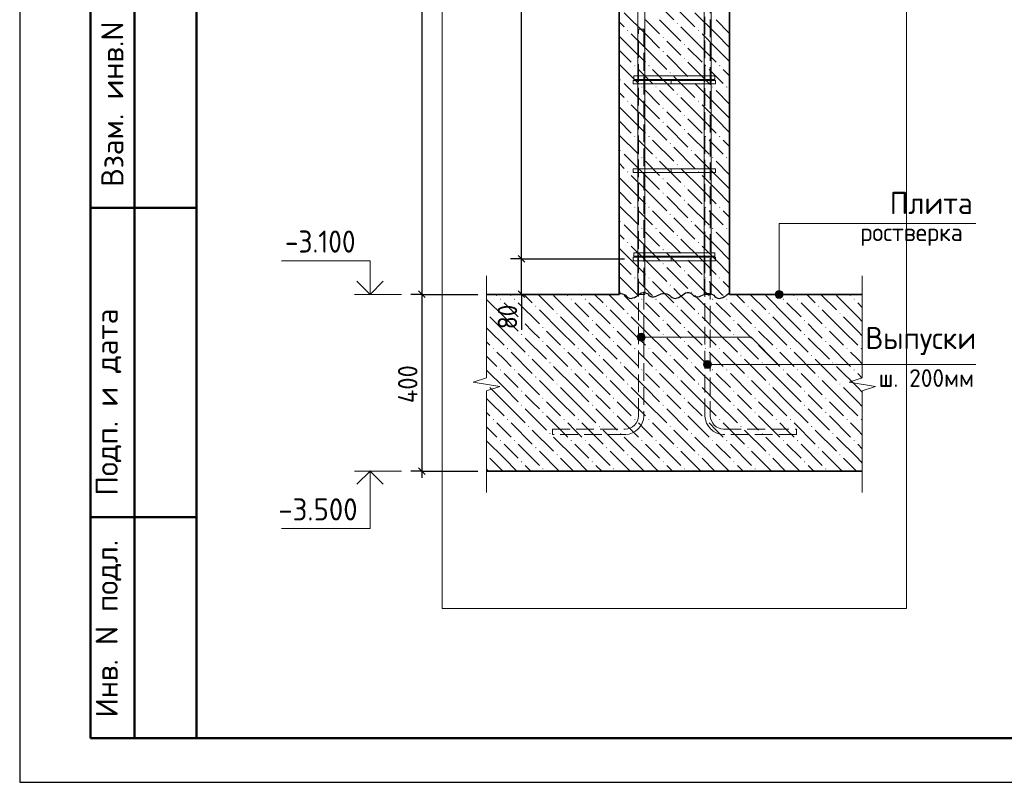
# Model space of a CAD drawing. Header units: millimetres. Extents: x 0 to 42000, y 0 to 29700.
# Tile 1 of 12: x 0 to 11137, y 0 to 8627. Entities that reach past the tile are written whole.
import ezdxf

# ---------------------------------------------------------------- set-up
doc = ezdxf.new("R2010")
doc.units = ezdxf.units.MM
doc.linetypes.add('______2', pattern=[270, 200, -70])
for name, color, linetype, lineweight in [('Standard', 7, 'Continuous', 25), ('Выпуски арматуры Г-обр.', 52, 'Continuous', 25), ('ЖБ Плита Фундамента верхний уровень', 7, 'Continuous', 35), ('ЖБ Стена верхний уровень', 7, 'Continuous', 35), ('Позиционная метка диаметр_ шаг', 7, 'Continuous', 13), ('Позиционная метка линия выноска', 7, 'Continuous', 13), ('Примечания', 7, 'Continuous', 13), ('Стена фоновая арматура Х1', 7, 'Continuous', 35), ('Стена фоновая затяжка С-обр.', 52, 'Continuous', 25)]:
    doc.layers.add(name, color=color, linetype=linetype, lineweight=lineweight)
doc.layers.add('Размерная выноска', color=7, linetype='Continuous')
doc.layers.add('Стена Хомут', color=7, linetype='Continuous', lineweight=25, true_color=0x6e3c1e)
doc.styles.add('ISOCPEUR', font='txt')

msp = doc.modelspace()

# ---------------------------------------------------------------- hatches: boundary and pattern name
at = {"layer": 'ЖБ Плита Фундамента верхний уровень', "linetype": 'Continuous', "lineweight": 18, "transparency": 33554687}
for points in [[(5431, 5465), (5438, 5472), (5444, 5465), (5438, 5459)], [(5591, 5465), (5598, 5472), (5604, 5465), (5598, 5459)], [(6231, 5465), (6238, 5472), (6244, 5465), (6238, 5459)], [(6391, 5465), (6398, 5472), (6404, 5465), (6398, 5459)], [(7031, 5465), (7038, 5472), (7044, 5465), (7038, 5459)], [(7191, 5465), (7198, 5472), (7204, 5465), (7198, 5459)], [(7831, 5465), (7838, 5472), (7844, 5465), (7838, 5459)], [(7991, 5465), (7998, 5472), (8004, 5465), (7998, 5459)], [(8631, 5465), (8638, 5472), (8644, 5465), (8638, 5459)], [(8791, 5465), (8798, 5472), (8804, 5465), (8798, 5459)], [(9431, 5465), (9438, 5472), (9444, 5465), (9438, 5459)], [(5831, 5385), (5838, 5392), (5844, 5385), (5838, 5379)], [(6631, 5385), (6638, 5392), (6644, 5385), (6638, 5379)], [(7431, 5385), (7438, 5392), (7444, 5385), (7438, 5379)], [(8231, 5385), (8238, 5392), (8244, 5385), (8238, 5379)], [(9031, 5385), (9038, 5392), (9044, 5385), (9038, 5379)], [(5280, 5309), (5284, 5305), (5280, 5301)], [(6071, 5305), (6078, 5312), (6084, 5305), (6078, 5299)], [(6871, 5305), (6878, 5312), (6884, 5305), (6878, 5299)], [(7671, 5305), (7678, 5312), (7684, 5305), (7678, 5299)], [(8471, 5305), (8478, 5312), (8484, 5305), (8478, 5299)], [(9271, 5305), (9278, 5312), (9284, 5305), (9278, 5299)], [(5671, 5225), (5678, 5232), (5684, 5225), (5678, 5219)], [(5911, 5145), (5918, 5152), (5924, 5145), (5918, 5139)], [(6471, 5225), (6478, 5232), (6484, 5225), (6478, 5219)], [(6711, 5145), (6718, 5152), (6724, 5145), (6718, 5139)], [(7271, 5225), (7278, 5232), (7284, 5225), (7278, 5219)], [(7511, 5145), (7518, 5152), (7524, 5145), (7518, 5139)], [(8071, 5225), (8078, 5232), (8084, 5225), (8078, 5219)], [(8311, 5145), (8318, 5152), (8324, 5145), (8318, 5139)], [(8871, 5225), (8878, 5232), (8884, 5225), (8878, 5219)], [(9111, 5145), (9118, 5152), (9124, 5145), (9118, 5139)], [(5671, 5065), (5678, 5072), (5684, 5065), (5678, 5059)], [(6471, 5065), (6478, 5072), (6484, 5065), (6478, 5059)], [(7271, 5065), (7278, 5072), (7284, 5065), (7278, 5059)], [(8071, 5065), (8078, 5072), (8084, 5065), (8078, 5059)], [(8871, 5065), (8878, 5072), (8884, 5065), (8878, 5059)], [(5351, 4905), (5358, 4912), (5364, 4905), (5358, 4899)], [(5511, 4905), (5518, 4912), (5524, 4905), (5518, 4899)], [(5911, 4985), (5918, 4992), (5924, 4985), (5918, 4979)], [(6151, 4905), (6158, 4912), (6164, 4905), (6158, 4899)], [(6311, 4905), (6318, 4912), (6324, 4905), (6318, 4899)], [(6711, 4985), (6718, 4992), (6724, 4985), (6718, 4979)], [(6951, 4905), (6958, 4912), (6964, 4905), (6958, 4899)], [(7111, 4905), (7118, 4912), (7124, 4905), (7118, 4899)], [(7511, 4985), (7518, 4992), (7524, 4985), (7518, 4979)], [(7751, 4905), (7758, 4912), (7764, 4905), (7758, 4899)], [(7911, 4905), (7918, 4912), (7924, 4905), (7918, 4899)], [(8311, 4985), (8318, 4992), (8324, 4985), (8318, 4979)], [(8551, 4905), (8558, 4912), (8564, 4905), (8558, 4899)], [(8711, 4905), (8718, 4912), (8724, 4905), (8718, 4899)], [(9111, 4985), (9118, 4992), (9124, 4985), (9118, 4979)], [(9351, 4905), (9358, 4912), (9364, 4905), (9358, 4899)], [(9511, 4905), (9518, 4912), (9524, 4905), (9518, 4899)], [(5751, 4825), (5758, 4832), (5764, 4825), (5758, 4819)], [(6551, 4825), (6558, 4832), (6564, 4825), (6558, 4819)], [(7351, 4825), (7358, 4832), (7364, 4825), (7358, 4819)], [(8151, 4825), (8158, 4832), (8164, 4825), (8158, 4819)], [(8951, 4825), (8958, 4832), (8964, 4825), (8958, 4819)], [(5991, 4745), (5998, 4752), (6004, 4745), (5998, 4739)], [(6791, 4745), (6798, 4752), (6804, 4745), (6798, 4739)], [(7591, 4745), (7598, 4752), (7604, 4745), (7598, 4739)], [(8391, 4745), (8398, 4752), (8404, 4745), (8398, 4739)], [(9191, 4745), (9198, 4752), (9204, 4745), (9198, 4739)], [(5431, 4665), (5438, 4672), (5444, 4665), (5438, 4659)], [(5591, 4665), (5598, 4672), (5604, 4665), (5598, 4659)], [(5831, 4585), (5838, 4592), (5844, 4585), (5838, 4579)], [(6231, 4665), (6238, 4672), (6244, 4665), (6238, 4659)], [(6391, 4665), (6398, 4672), (6404, 4665), (6398, 4659)], [(6631, 4585), (6638, 4592), (6644, 4585), (6638, 4579)], [(7031, 4665), (7038, 4672), (7044, 4665), (7038, 4659)], [(7191, 4665), (7198, 4672), (7204, 4665), (7198, 4659)], [(7431, 4585), (7438, 4592), (7444, 4585), (7438, 4579)], [(7831, 4665), (7838, 4672), (7844, 4665), (7838, 4659)], [(7991, 4665), (7998, 4672), (8004, 4665), (7998, 4659)], [(8231, 4585), (8238, 4592), (8244, 4585), (8238, 4579)], [(8631, 4665), (8638, 4672), (8644, 4665), (8638, 4659)], [(8791, 4665), (8798, 4672), (8804, 4665), (8798, 4659)], [(9031, 4585), (9038, 4592), (9044, 4585), (9038, 4579)], [(9431, 4665), (9438, 4672), (9444, 4665), (9438, 4659)], [(5280, 4509), (5284, 4505), (5280, 4501)], [(6071, 4505), (6078, 4512), (6084, 4505), (6078, 4499)], [(6871, 4505), (6878, 4512), (6884, 4505), (6878, 4499)], [(7671, 4505), (7678, 4512), (7684, 4505), (7678, 4499)], [(8471, 4505), (8478, 4512), (8484, 4505), (8478, 4499)], [(9271, 4505), (9278, 4512), (9284, 4505), (9278, 4499)], [(5671, 4425), (5678, 4432), (5684, 4425), (5678, 4419)], [(5911, 4345), (5918, 4352), (5924, 4345), (5918, 4339)], [(6471, 4425), (6478, 4432), (6484, 4425), (6478, 4419)], [(6711, 4345), (6718, 4352), (6724, 4345), (6718, 4339)], [(7271, 4425), (7278, 4432), (7284, 4425), (7278, 4419)], [(7511, 4345), (7518, 4352), (7524, 4345), (7518, 4339)], [(8071, 4425), (8078, 4432), (8084, 4425), (8078, 4419)], [(8311, 4345), (8318, 4352), (8324, 4345), (8318, 4339)], [(8871, 4425), (8878, 4432), (8884, 4425), (8878, 4419)], [(9111, 4345), (9118, 4352), (9124, 4345), (9118, 4339)], [(5671, 4265), (5678, 4272), (5684, 4265), (5678, 4259)], [(6471, 4265), (6478, 4272), (6484, 4265), (6478, 4259)], [(7271, 4265), (7278, 4272), (7284, 4265), (7278, 4259)], [(8071, 4265), (8078, 4272), (8084, 4265), (8078, 4259)], [(8871, 4265), (8878, 4272), (8884, 4265), (8878, 4259)], [(5911, 4185), (5918, 4192), (5924, 4185), (5918, 4179)], [(6711, 4185), (6718, 4192), (6724, 4185), (6718, 4179)], [(7511, 4185), (7518, 4192), (7524, 4185), (7518, 4179)], [(8311, 4185), (8318, 4192), (8324, 4185), (8318, 4179)], [(9111, 4185), (9118, 4192), (9124, 4185), (9118, 4179)], [(5351, 4105), (5358, 4112), (5364, 4105), (5358, 4099)], [(5511, 4105), (5518, 4112), (5524, 4105), (5518, 4099)], [(5751, 4025), (5758, 4032), (5764, 4025), (5758, 4019)], [(6151, 4105), (6158, 4112), (6164, 4105), (6158, 4099)], [(6311, 4105), (6318, 4112), (6324, 4105), (6318, 4099)], [(6551, 4025), (6558, 4032), (6564, 4025), (6558, 4019)], [(6951, 4105), (6958, 4112), (6964, 4105), (6958, 4099)], [(7111, 4105), (7118, 4112), (7124, 4105), (7118, 4099)], [(7351, 4025), (7358, 4032), (7364, 4025), (7358, 4019)], [(7751, 4105), (7758, 4112), (7764, 4105), (7758, 4099)], [(7911, 4105), (7918, 4112), (7924, 4105), (7918, 4099)], [(8151, 4025), (8158, 4032), (8164, 4025), (8158, 4019)], [(8551, 4105), (8558, 4112), (8564, 4105), (8558, 4099)], [(8711, 4105), (8718, 4112), (8724, 4105), (8718, 4099)], [(8951, 4025), (8958, 4032), (8964, 4025), (8958, 4019)], [(9351, 4105), (9358, 4112), (9364, 4105), (9358, 4099)], [(9511, 4105), (9518, 4112), (9524, 4105), (9518, 4099)], [(5991, 3945), (5998, 3952), (6004, 3945), (5998, 3939)], [(6791, 3945), (6798, 3952), (6804, 3945), (6798, 3939)], [(7591, 3945), (7598, 3952), (7604, 3945), (7598, 3939)], [(8391, 3945), (8398, 3952), (8404, 3945), (8398, 3939)], [(9191, 3945), (9198, 3952), (9204, 3945), (9198, 3939)], [(5431, 3865), (5438, 3872), (5444, 3865), (5438, 3859)], [(5591, 3865), (5598, 3872), (5604, 3865), (5598, 3859)], [(5831, 3785), (5838, 3792), (5844, 3785), (5838, 3779)], [(6231, 3865), (6238, 3872), (6244, 3865), (6238, 3859)], [(6391, 3865), (6398, 3872), (6404, 3865), (6398, 3859)], [(6631, 3785), (6638, 3792), (6644, 3785), (6638, 3779)], [(7031, 3865), (7038, 3872), (7044, 3865), (7038, 3859)], [(7191, 3865), (7198, 3872), (7204, 3865), (7198, 3859)], [(7431, 3785), (7438, 3792), (7444, 3785), (7438, 3779)], [(7831, 3865), (7838, 3872), (7844, 3865), (7838, 3859)], [(7991, 3865), (7998, 3872), (8004, 3865), (7998, 3859)], [(8231, 3785), (8238, 3792), (8244, 3785), (8238, 3779)], [(8631, 3865), (8638, 3872), (8644, 3865), (8638, 3859)], [(8791, 3865), (8798, 3872), (8804, 3865), (8798, 3859)], [(9031, 3785), (9038, 3792), (9044, 3785), (9038, 3779)], [(9431, 3865), (9438, 3872), (9444, 3865), (9438, 3859)], [(5280, 3709), (5284, 3705), (5280, 3701)], [(6071, 3705), (6078, 3712), (6084, 3705), (6078, 3699)], [(6871, 3705), (6878, 3712), (6884, 3705), (6878, 3699)], [(7671, 3705), (7678, 3712), (7684, 3705), (7678, 3699)], [(8471, 3705), (8478, 3712), (8484, 3705), (8478, 3699)], [(9271, 3705), (9278, 3712), (9284, 3705), (9278, 3699)], [(5671, 3625), (5678, 3632), (5684, 3625), (5678, 3619)], [(6471, 3625), (6478, 3632), (6484, 3625), (6478, 3619)], [(7271, 3625), (7278, 3632), (7284, 3625), (7278, 3619)], [(8071, 3625), (8078, 3632), (8084, 3625), (8078, 3619)], [(8871, 3625), (8878, 3632), (8884, 3625), (8878, 3619)], [(5911, 3545), (5918, 3552), (5924, 3545), (5918, 3539)], [(6711, 3545), (6718, 3552), (6724, 3545), (6718, 3539)], [(7511, 3545), (7518, 3552), (7524, 3545), (7518, 3539)], [(8311, 3545), (8318, 3552), (8324, 3545), (8318, 3539)], [(9111, 3545), (9118, 3552), (9124, 3545), (9118, 3539)]]:
    msp.add_hatch(color=7, dxfattribs=at).paths.add_polyline_path(points, flags=16)
at = {"layer": 'ЖБ Стена верхний уровень', "linetype": 'Continuous', "lineweight": 18, "transparency": 33554687}
for points in [[(7431, 8585), (7438, 8592), (7444, 8585), (7438, 8579)], [(6871, 8505), (6878, 8512), (6884, 8505), (6878, 8499)], [(7671, 8505), (7678, 8512), (7684, 8505), (7678, 8499)], [(7271, 8425), (7278, 8432), (7284, 8425), (7278, 8419)], [(7271, 8265), (7278, 8272), (7284, 8265), (7278, 8259)], [(7511, 8345), (7518, 8352), (7524, 8345), (7518, 8339)], [(7511, 8185), (7518, 8192), (7524, 8185), (7518, 8179)], [(6951, 8105), (6958, 8112), (6964, 8105), (6958, 8099)], [(7111, 8105), (7118, 8112), (7124, 8105), (7118, 8099)], [(7351, 8025), (7358, 8032), (7364, 8025), (7358, 8019)], [(7751, 8105), (7758, 8112), (7764, 8105), (7758, 8099)], [(7911, 8105), (7918, 8112), (7924, 8105), (7918, 8099)], [(6791, 7945), (6798, 7952), (6804, 7945), (6798, 7939)], [(7591, 7945), (7598, 7952), (7604, 7945), (7598, 7939)], [(7031, 7865), (7038, 7872), (7044, 7865), (7038, 7859)], [(7191, 7865), (7198, 7872), (7204, 7865), (7198, 7859)], [(7831, 7865), (7838, 7872), (7844, 7865), (7838, 7859)], [(7991, 7865), (7998, 7872), (8004, 7865), (7998, 7859)], [(6871, 7705), (6878, 7712), (6884, 7705), (6878, 7699)], [(7431, 7785), (7438, 7792), (7444, 7785), (7438, 7779)], [(7671, 7705), (7678, 7712), (7684, 7705), (7678, 7699)], [(7271, 7625), (7278, 7632), (7284, 7625), (7278, 7619)], [(7271, 7465), (7278, 7472), (7284, 7465), (7278, 7459)], [(7511, 7545), (7518, 7552), (7524, 7545), (7518, 7539)], [(7511, 7385), (7518, 7392), (7524, 7385), (7518, 7379)], [(6951, 7305), (6958, 7312), (6964, 7305), (6958, 7299)], [(7111, 7305), (7118, 7312), (7124, 7305), (7118, 7299)], [(7751, 7305), (7758, 7312), (7764, 7305), (7758, 7299)], [(7911, 7305), (7918, 7312), (7924, 7305), (7918, 7299)], [(6791, 7145), (6798, 7152), (6804, 7145), (6798, 7139)], [(7351, 7225), (7358, 7232), (7364, 7225), (7358, 7219)], [(7591, 7145), (7598, 7152), (7604, 7145), (7598, 7139)], [(7031, 7065), (7038, 7072), (7044, 7065), (7038, 7059)], [(7191, 7065), (7198, 7072), (7204, 7065), (7198, 7059)], [(7831, 7065), (7838, 7072), (7844, 7065), (7838, 7059)], [(7991, 7065), (7998, 7072), (8004, 7065), (7998, 7059)], [(6871, 6905), (6878, 6912), (6884, 6905), (6878, 6899)], [(7431, 6985), (7438, 6992), (7444, 6985), (7438, 6979)], [(7671, 6905), (7678, 6912), (7684, 6905), (7678, 6899)], [(7271, 6825), (7278, 6832), (7284, 6825), (7278, 6819)], [(7511, 6745), (7518, 6752), (7524, 6745), (7518, 6739)], [(7271, 6665), (7278, 6672), (7284, 6665), (7278, 6659)], [(7511, 6585), (7518, 6592), (7524, 6585), (7518, 6579)], [(6951, 6505), (6958, 6512), (6964, 6505), (6958, 6499)], [(7111, 6505), (7118, 6512), (7124, 6505), (7118, 6499)], [(7751, 6505), (7758, 6512), (7764, 6505), (7758, 6499)], [(7911, 6505), (7918, 6512), (7924, 6505), (7918, 6499)], [(6791, 6345), (6798, 6352), (6804, 6345), (6798, 6339)], [(7351, 6425), (7358, 6432), (7364, 6425), (7358, 6419)], [(7591, 6345), (7598, 6352), (7604, 6345), (7598, 6339)], [(7031, 6265), (7038, 6272), (7044, 6265), (7038, 6259)], [(7191, 6265), (7198, 6272), (7204, 6265), (7198, 6259)], [(7831, 6265), (7838, 6272), (7844, 6265), (7838, 6259)], [(7991, 6265), (7998, 6272), (8004, 6265), (7998, 6259)], [(7431, 6185), (7438, 6192), (7444, 6185), (7438, 6179)], [(6871, 6105), (6878, 6112), (6884, 6105), (6878, 6099)], [(7271, 6025), (7278, 6032), (7284, 6025), (7278, 6019)], [(7671, 6105), (7678, 6112), (7684, 6105), (7678, 6099)], [(7511, 5945), (7518, 5952), (7524, 5945), (7518, 5939)], [(7271, 5865), (7278, 5872), (7284, 5865), (7278, 5859)], [(7511, 5785), (7518, 5792), (7524, 5785), (7518, 5779)], [(6951, 5705), (6958, 5712), (6964, 5705), (6958, 5699)], [(7111, 5705), (7118, 5712), (7124, 5705), (7118, 5699)], [(7751, 5705), (7758, 5712), (7764, 5705), (7758, 5699)], [(7911, 5705), (7918, 5712), (7924, 5705), (7918, 5699)], [(7351, 5625), (7358, 5632), (7364, 5625), (7358, 5619)], [(6791, 5545), (6798, 5552), (6804, 5545), (6798, 5539)], [(7591, 5545), (7598, 5552), (7604, 5545), (7598, 5539)]]:
    msp.add_hatch(color=7, dxfattribs=at).paths.add_polyline_path(points, flags=16)
at = {"layer": 'Позиционная метка линия выноска', "linetype": 'Continuous', "lineweight": 13, "transparency": 33554687}
for points in [[(8544, 5520), (8634, 5520), (8628, 5542)], [(8544, 5520), (8628, 5542), (8550, 5542)], [(8550, 5498), (8634, 5520), (8544, 5520)], [(8550, 5542), (8628, 5542), (8611, 5559)], [(8550, 5542), (8611, 5559), (8566, 5559)], [(8550, 5498), (8628, 5498), (8634, 5520)], [(8566, 5481), (8628, 5498), (8550, 5498)], [(8566, 5559), (8611, 5559), (8589, 5565)], [(8566, 5481), (8611, 5481), (8628, 5498)], [(8611, 5481), (8566, 5481), (8589, 5475)], [(6992, 5011), (6992, 5056), (6985, 5034)], [(6992, 5056), (7008, 4995), (7008, 5072)], [(6992, 5056), (6992, 5011), (7008, 4995)], [(7008, 5072), (7030, 4989), (7030, 5079)], [(7008, 5072), (7008, 4995), (7030, 4989)], [(7030, 5079), (7030, 4989), (7053, 4995)], [(7030, 5079), (7053, 4995), (7053, 5072)], [(7053, 5072), (7053, 4995), (7069, 5011)], [(7053, 5072), (7069, 5011), (7069, 5056)], [(7069, 5056), (7069, 5011), (7075, 5034)], [(7742, 4706), (7742, 4751), (7735, 4728)], [(7742, 4751), (7758, 4690), (7758, 4767)], [(7742, 4751), (7742, 4706), (7758, 4690)], [(7758, 4767), (7780, 4683), (7780, 4773)], [(7758, 4767), (7758, 4690), (7780, 4683)], [(7780, 4773), (7780, 4683), (7803, 4690)], [(7780, 4773), (7803, 4690), (7803, 4767)], [(7803, 4767), (7803, 4690), (7819, 4706)], [(7803, 4767), (7819, 4706), (7819, 4751)], [(7819, 4751), (7819, 4706), (7825, 4728)]]:
    msp.add_hatch(color=7, dxfattribs=at).paths.add_polyline_path(points)

# ---------------------------------------------------------------- linework, layer by layer
at = {"layer": 'Standard', "color": 7, "linetype": 'Continuous', "lineweight": 25, "transparency": 33554687}
for p, q in [((2000, 29200), (2000, 1058)), ((5714, 5883), (5639, 5958)), ((4511, 5558), (4586, 5483)), ((5714, 5483), (5639, 5558)), ((4511, 3558), (4586, 3483))]:
    msp.add_line(p, q, dxfattribs=at)
at = {"layer": 'Standard', "color": 7, "linetype": 'Continuous', "lineweight": -3, "transparency": 33554687}
for p, q in [((4549, 18220), (4549, 5520)), ((5677, 5920), (5677, 17920)), ((5677, 5920), (5552, 5920)), ((5677, 5920), (5802, 5920)), ((5677, 5520), (5677, 5920)), ((4549, 5520), (4424, 5520)), ((4549, 5520), (4674, 5520)), ((4549, 5520), (5180, 5520)), ((4549, 5520), (4549, 3520)), ((5677, 5520), (5552, 5520)), ((5677, 5520), (5802, 5520)), ((5677, 5520), (5677, 5445)), ((4549, 3520), (4424, 3520)), ((4549, 3520), (4674, 3520)), ((4549, 3520), (5180, 3520)), ((4549, 3520), (4549, 3445))]:
    msp.add_line(p, q, dxfattribs=at)
at = {"layer": 'Standard', "color": 7, "linetype": 'Continuous', "lineweight": 50, "transparency": 33554687}
for p, q in [((800, 500), (800, 9000)), ((800, 500), (800, 9000)), ((1300, 500), (1300, 9000)), ((800, 6500), (2000, 6500)), ((800, 3000), (2000, 3000)), ((2000, 500), (800, 500))]:
    msp.add_line(p, q, dxfattribs=at)
at = {"layer": 'Standard', "color": 7, "linetype": 'Continuous', "lineweight": 13, "transparency": 33554687}
for p, q in [((4318, 5520), (3788, 5520)), ((4318, 3520), (3788, 3520))]:
    msp.add_line(p, q, dxfattribs=at)
at = {"layer": 'Standard', "color": 7, "linetype": 'Continuous', "lineweight": 25, "transparency": 33554687}
msp.add_lwpolyline([(0, 0), (42000, 0), (42000, 29700), (0, 29700), (0, 0)], close=True, dxfattribs=at)
at = {"layer": 'Standard', "color": 7, "linetype": 'Continuous', "lineweight": 50, "transparency": 33554687}
msp.add_lwpolyline([(2000, 29200), (41500, 29200), (41500, 500), (2000, 500), (2000, 29200)], close=True, dxfattribs=at)
at = {"layer": 'Standard', "color": 7, "linetype": 'Continuous', "lineweight": 13, "transparency": 33554687}
for points in [[(23000, 29200), (2000, 29200), (2000, 500), (23000, 500), (23000, 29200)], [(3963, 5520), (3963, 5900), (2963, 5900)], [(3963, 3520), (3963, 2870), (2963, 2870)]]:
    msp.add_lwpolyline(points, dxfattribs=at)
at = {"layer": 'Standard', "color": 254, "linetype": 'Continuous', "lineweight": 13, "true_color": 0xc4c4ff, "transparency": 33554687}
msp.add_lwpolyline([(4780, 1965), (10030, 1965), (10030, 27720), (4780, 27720), (4780, 1965)], dxfattribs=at)
at = {"layer": 'Standard', "color": 7, "linetype": 'Continuous', "lineweight": -3, "transparency": 33554687}
for points in [[(5677, 5920), (6254, 5920), (6254, 5920), (6840, 5920)], [(5677, 5520), (5660, 5520), (5660, 5520), (5660, 5520), (5660, 5520), (5380, 5520)]]:
    msp.add_lwpolyline(points, dxfattribs=at)
at = {"layer": 'Standard', "color": 7, "linetype": 'Continuous', "lineweight": 35, "transparency": 33554687}
for points in [[(4111, 5668), (3963, 5520), (3814, 5668)], [(4111, 3372), (3963, 3520), (3814, 3372)]]:
    msp.add_lwpolyline(points, dxfattribs=at)
at = {"layer": 'Выпуски арматуры Г-обр.', "color": 7, "linetype": '______2', "lineweight": 13, "transparency": 33554687}
for points in [[(8785, 3935), (7956, 3935), (7918, 3940), (7879, 3953), (7843, 3973), (7814, 3998), (7789, 4028), (7768, 4064), (7756, 4103), (7750, 4141), (7750, 10520), (7810, 10520), (7810, 4145), (7814, 4117), (7824, 4088), (7838, 4062), (7856, 4041), (7877, 4023), (7904, 4008), (7932, 3999), (7960, 3995), (8785, 3995), (8785, 3935)], [(8785, 3935), (7956, 3935), (7918, 3940), (7879, 3953), (7843, 3973), (7814, 3998), (7789, 4028), (7768, 4064), (7756, 4103), (7750, 4141), (7750, 10520), (7810, 10520), (7810, 4145), (7814, 4117), (7824, 4088), (7838, 4062), (7856, 4041), (7877, 4023), (7904, 4008), (7932, 3999), (7960, 3995), (8785, 3995), (8785, 3935)], [(6025, 3995), (6850, 3995), (6879, 3999), (6907, 4008), (6933, 4023), (6955, 4041), (6972, 4062), (6987, 4088), (6996, 4117), (7000, 4145), (7000, 8520), (7060, 8520), (7060, 4141), (7055, 4103), (7042, 4064), (7022, 4028), (6997, 3998), (6967, 3973), (6931, 3953), (6892, 3940), (6854, 3935), (6025, 3935), (6025, 3995)], [(6025, 3995), (6850, 3995), (6879, 3999), (6907, 4008), (6933, 4023), (6955, 4041), (6972, 4062), (6987, 4088), (6996, 4117), (7000, 4145), (7000, 8520), (7060, 8520), (7060, 4141), (7055, 4103), (7042, 4064), (7022, 4028), (6997, 3998), (6967, 3973), (6931, 3953), (6892, 3940), (6854, 3935), (6025, 3935), (6025, 3995)]]:
    msp.add_lwpolyline(points, dxfattribs=at)
at = {"layer": 'ЖБ Плита Фундамента верхний уровень', "color": 7, "linetype": 'Continuous', "lineweight": 35, "transparency": 33554687}
for p, q in [((6780, 5520), (5280, 5520)), ((9530, 5520), (8030, 5520)), ((5280, 3520), (9530, 3520))]:
    msp.add_line(p, q, dxfattribs=at)
at = {"layer": 'ЖБ Плита Фундамента верхний уровень', "color": 252, "linetype": 'Continuous', "lineweight": 18, "true_color": 0x8f8f8f, "transparency": 33554687}
for p, q in [((5478, 5265), (5280, 5462)), ((5383, 5520), (5398, 5505)), ((5558, 5505), (5543, 5520)), ((5703, 5520), (5798, 5425)), ((5863, 5520), (6038, 5345)), ((6278, 5265), (6038, 5505)), ((6183, 5520), (6198, 5505)), ((6358, 5505), (6343, 5520)), ((6503, 5520), (6598, 5425)), ((6663, 5520), (6838, 5345)), ((7078, 5265), (6838, 5505)), ((6983, 5520), (6998, 5505)), ((7158, 5505), (7143, 5520)), ((7303, 5520), (7398, 5425)), ((7463, 5520), (7638, 5345)), ((7878, 5265), (7638, 5505)), ((7783, 5520), (7798, 5505)), ((7958, 5505), (7943, 5520)), ((8103, 5520), (8198, 5425)), ((8263, 5520), (8438, 5345)), ((8678, 5265), (8438, 5505)), ((8583, 5520), (8598, 5505)), ((8758, 5505), (8743, 5520)), ((8903, 5520), (8998, 5425)), ((9063, 5520), (9238, 5345)), ((9478, 5265), (9238, 5505)), ((9383, 5520), (9398, 5505)), ((5478, 5425), (5638, 5265)), ((5638, 5425), (5878, 5185)), ((6278, 5425), (6438, 5265)), ((6438, 5425), (6678, 5185)), ((7078, 5425), (7238, 5265)), ((7238, 5425), (7478, 5185)), ((7878, 5425), (8038, 5265)), ((8038, 5425), (8278, 5185)), ((8678, 5425), (8838, 5265)), ((8838, 5425), (9078, 5185)), ((9478, 5425), (9530, 5372)), ((5318, 5265), (5478, 5105)), ((5478, 5265), (5638, 5105)), ((6118, 5105), (5878, 5345)), ((6118, 5265), (6278, 5105)), ((6278, 5265), (6438, 5105)), ((6918, 5105), (6678, 5345)), ((6918, 5265), (7078, 5105)), ((7078, 5265), (7238, 5105)), ((7718, 5105), (7478, 5345)), ((7718, 5265), (7878, 5105)), ((7878, 5265), (8038, 5105)), ((8518, 5105), (8278, 5345)), ((8518, 5265), (8678, 5105)), ((8678, 5265), (8838, 5105)), ((9318, 5105), (9078, 5345)), ((9318, 5265), (9478, 5105)), ((9478, 5265), (9530, 5212)), ((5318, 5105), (5280, 5142)), ((5798, 5105), (5718, 5185)), ((6598, 5105), (6518, 5185)), ((7398, 5105), (7318, 5185)), ((8198, 5105), (8118, 5185)), ((8998, 5105), (8918, 5185)), ((5318, 5105), (5478, 4945)), ((5478, 5105), (5718, 4865)), ((5718, 5025), (5958, 4785)), ((5878, 5025), (5798, 5105)), ((5958, 5105), (6118, 4945)), ((6118, 5105), (6278, 4945)), ((6278, 5105), (6518, 4865)), ((6518, 5025), (6758, 4785)), ((6678, 5025), (6598, 5105)), ((6758, 5105), (6918, 4945)), ((6918, 5105), (7078, 4945)), ((7078, 5105), (7318, 4865)), ((7318, 5025), (7558, 4785)), ((7478, 5025), (7398, 5105)), ((7558, 5105), (7718, 4945)), ((7718, 5105), (7878, 4945)), ((7878, 5105), (8118, 4865)), ((8118, 5025), (8358, 4785)), ((8278, 5025), (8198, 5105)), ((8358, 5105), (8518, 4945)), ((8518, 5105), (8678, 4945)), ((8678, 5105), (8918, 4865)), ((8918, 5025), (9158, 4785)), ((9078, 5025), (8998, 5105)), ((9158, 5105), (9318, 4945)), ((9318, 5105), (9478, 4945)), ((9478, 5105), (9530, 5052)), ((5280, 4982), (5318, 4945)), ((5958, 4945), (6198, 4705)), ((6758, 4945), (6998, 4705)), ((7558, 4945), (7798, 4705)), ((8358, 4945), (8598, 4705)), ((9158, 4945), (9398, 4705)), ((5280, 4822), (5398, 4705)), ((5478, 4785), (5398, 4865)), ((5558, 4865), (5798, 4625)), ((6278, 4785), (6198, 4865)), ((6358, 4865), (6598, 4625)), ((7078, 4785), (6998, 4865)), ((7158, 4865), (7398, 4625)), ((7878, 4785), (7798, 4865)), ((7958, 4865), (8198, 4625)), ((8678, 4785), (8598, 4865)), ((8758, 4865), (8998, 4625)), ((9478, 4785), (9398, 4865)), ((5558, 4705), (5478, 4785)), ((5798, 4785), (6038, 4545)), ((6278, 4465), (6038, 4705)), ((6358, 4705), (6278, 4785)), ((6598, 4785), (6838, 4545)), ((7078, 4465), (6838, 4705)), ((7158, 4705), (7078, 4785)), ((7398, 4785), (7638, 4545)), ((7878, 4465), (7638, 4705)), ((7958, 4705), (7878, 4785)), ((8198, 4785), (8438, 4545)), ((8678, 4465), (8438, 4705)), ((8758, 4705), (8678, 4785)), ((8998, 4785), (9238, 4545)), ((9478, 4465), (9238, 4705)), ((9530, 4732), (9478, 4785)), ((5478, 4465), (5280, 4662)), ((5478, 4625), (5638, 4465)), ((5638, 4625), (5878, 4385)), ((6278, 4625), (6438, 4465)), ((6438, 4625), (6678, 4385)), ((7078, 4625), (7238, 4465)), ((7238, 4625), (7478, 4385)), ((7878, 4625), (8038, 4465)), ((8038, 4625), (8278, 4385)), ((8678, 4625), (8838, 4465)), ((8838, 4625), (9078, 4385)), ((9478, 4625), (9530, 4572)), ((5318, 4465), (5478, 4305)), ((5478, 4465), (5638, 4305)), ((6118, 4305), (5878, 4545)), ((6118, 4465), (6278, 4305)), ((6278, 4465), (6438, 4305)), ((6918, 4305), (6678, 4545)), ((6918, 4465), (7078, 4305)), ((7078, 4465), (7238, 4305)), ((7718, 4305), (7478, 4545)), ((7718, 4465), (7878, 4305)), ((7878, 4465), (8038, 4305)), ((8518, 4305), (8278, 4545)), ((8518, 4465), (8678, 4305)), ((8678, 4465), (8838, 4305)), ((9318, 4305), (9078, 4545)), ((9318, 4465), (9478, 4305)), ((9478, 4465), (9530, 4412)), ((5798, 4305), (5718, 4385)), ((6598, 4305), (6518, 4385)), ((7398, 4305), (7318, 4385)), ((8198, 4305), (8118, 4385)), ((8998, 4305), (8918, 4385)), ((5318, 4305), (5280, 4342)), ((5318, 4305), (5478, 4145)), ((5478, 4305), (5718, 4065)), ((5878, 4225), (5798, 4305)), ((5958, 4305), (6118, 4145)), ((6118, 4305), (6278, 4145)), ((6278, 4305), (6518, 4065)), ((6678, 4225), (6598, 4305)), ((6758, 4305), (6918, 4145)), ((6918, 4305), (7078, 4145)), ((7078, 4305), (7318, 4065)), ((7478, 4225), (7398, 4305)), ((7558, 4305), (7718, 4145)), ((7718, 4305), (7878, 4145)), ((7878, 4305), (8118, 4065)), ((8278, 4225), (8198, 4305)), ((8358, 4305), (8518, 4145)), ((8518, 4305), (8678, 4145)), ((8678, 4305), (8918, 4065)), ((9078, 4225), (8998, 4305)), ((9158, 4305), (9318, 4145)), ((9318, 4305), (9478, 4145)), ((9478, 4305), (9530, 4252)), ((5280, 4182), (5318, 4145)), ((5718, 4225), (5958, 3985)), ((5958, 4145), (6198, 3905)), ((6518, 4225), (6758, 3985)), ((6758, 4145), (6998, 3905)), ((7318, 4225), (7558, 3985)), ((7558, 4145), (7798, 3905)), ((8118, 4225), (8358, 3985)), ((8358, 4145), (8598, 3905)), ((8918, 4225), (9158, 3985)), ((9158, 4145), (9398, 3905)), ((5280, 4022), (5398, 3905)), ((5478, 3985), (5398, 4065)), ((5558, 4065), (5798, 3825)), ((6278, 3985), (6198, 4065)), ((6358, 4065), (6598, 3825)), ((7078, 3985), (6998, 4065)), ((7158, 4065), (7398, 3825)), ((7878, 3985), (7798, 4065)), ((7958, 4065), (8198, 3825)), ((8678, 3985), (8598, 4065)), ((8758, 4065), (8998, 3825)), ((9478, 3985), (9398, 4065)), ((5558, 3905), (5478, 3985)), ((5798, 3985), (6038, 3745)), ((6278, 3665), (6038, 3905)), ((6358, 3905), (6278, 3985)), ((6598, 3985), (6838, 3745)), ((7078, 3665), (6838, 3905)), ((7158, 3905), (7078, 3985)), ((7398, 3985), (7638, 3745)), ((7878, 3665), (7638, 3905)), ((7958, 3905), (7878, 3985)), ((8198, 3985), (8438, 3745)), ((8678, 3665), (8438, 3905)), ((8758, 3905), (8678, 3985)), ((8998, 3985), (9238, 3745)), ((9478, 3665), (9238, 3905)), ((9530, 3932), (9478, 3985)), ((5478, 3665), (5280, 3862)), ((5478, 3825), (5638, 3665)), ((5638, 3825), (5878, 3585)), ((6278, 3825), (6438, 3665)), ((6438, 3825), (6678, 3585)), ((7078, 3825), (7238, 3665)), ((7238, 3825), (7478, 3585)), ((7878, 3825), (8038, 3665)), ((8038, 3825), (8278, 3585)), ((8678, 3825), (8838, 3665)), ((8838, 3825), (9078, 3585)), ((9478, 3825), (9530, 3772)), ((6103, 3520), (5878, 3745)), ((6903, 3520), (6678, 3745)), ((7703, 3520), (7478, 3745)), ((8503, 3520), (8278, 3745)), ((9303, 3520), (9078, 3745)), ((5318, 3665), (5463, 3520)), ((5478, 3665), (5623, 3520)), ((5783, 3520), (5718, 3585)), ((6118, 3665), (6263, 3520)), ((6278, 3665), (6423, 3520)), ((6583, 3520), (6518, 3585)), ((6918, 3665), (7063, 3520)), ((7078, 3665), (7223, 3520)), ((7383, 3520), (7318, 3585)), ((7718, 3665), (7863, 3520)), ((7878, 3665), (8023, 3520)), ((8183, 3520), (8118, 3585)), ((8518, 3665), (8663, 3520)), ((8678, 3665), (8823, 3520)), ((8983, 3520), (8918, 3585)), ((9318, 3665), (9463, 3520)), ((9478, 3665), (9530, 3612)), ((5303, 3520), (5280, 3542))]:
    msp.add_line(p, q, dxfattribs=at)
at = {"layer": 'ЖБ Стена верхний уровень', "color": 7, "linetype": 'Continuous', "lineweight": 35, "transparency": 33554687}
for p, q in [((6780, 18220), (6780, 5520)), ((8030, 5520), (8030, 18220))]:
    msp.add_line(p, q, dxfattribs=at)
at = {"layer": 'ЖБ Стена верхний уровень', "color": 9, "linetype": 'Continuous', "lineweight": 18, "true_color": 0xc7c7c7, "transparency": 33554687}
for p, q in [((7158, 8865), (7398, 8625)), ((7078, 8465), (6838, 8705)), ((7398, 8785), (7638, 8545)), ((7878, 8465), (7638, 8705)), ((6780, 8602), (6838, 8545)), ((7078, 8625), (7238, 8465)), ((7238, 8625), (7478, 8385)), ((7878, 8625), (8030, 8472)), ((6918, 8465), (7078, 8305)), ((7078, 8465), (7238, 8305)), ((7718, 8305), (7478, 8545)), ((7718, 8465), (7878, 8305)), ((7878, 8465), (8030, 8312)), ((6918, 8305), (6780, 8442)), ((7398, 8305), (7318, 8385)), ((6780, 8282), (6918, 8145)), ((6918, 8305), (7078, 8145)), ((7078, 8305), (7318, 8065)), ((7478, 8225), (7398, 8305)), ((7558, 8305), (7718, 8145)), ((7718, 8305), (7878, 8145)), ((7878, 8305), (8030, 8152)), ((7318, 8225), (7558, 7985)), ((7558, 8145), (7798, 7905)), ((6780, 8122), (6998, 7905)), ((7078, 7985), (6998, 8065)), ((7158, 8065), (7398, 7825)), ((7878, 7985), (7798, 8065)), ((7958, 8065), (8030, 7992)), ((7158, 7905), (7078, 7985)), ((7398, 7985), (7638, 7745)), ((7958, 7905), (7878, 7985)), ((6780, 7802), (6838, 7745)), ((7078, 7665), (6838, 7905)), ((7078, 7825), (7238, 7665)), ((7238, 7825), (7478, 7585)), ((7878, 7665), (7638, 7905)), ((7878, 7825), (8030, 7672)), ((7718, 7505), (7478, 7745)), ((6918, 7505), (6780, 7642)), ((6918, 7665), (7078, 7505)), ((7078, 7665), (7238, 7505)), ((7398, 7505), (7318, 7585)), ((7718, 7665), (7878, 7505)), ((7878, 7665), (8030, 7512)), ((6780, 7482), (6918, 7345)), ((6918, 7505), (7078, 7345)), ((7078, 7505), (7318, 7265)), ((7478, 7425), (7398, 7505)), ((7558, 7505), (7718, 7345)), ((7718, 7505), (7878, 7345)), ((7878, 7505), (8030, 7352)), ((7318, 7425), (7558, 7185)), ((6780, 7322), (6998, 7105)), ((7078, 7185), (6998, 7265)), ((7158, 7265), (7398, 7025)), ((7558, 7345), (7798, 7105)), ((7878, 7185), (7798, 7265)), ((7958, 7265), (8030, 7192)), ((7158, 7105), (7078, 7185)), ((7398, 7185), (7638, 6945)), ((7958, 7105), (7878, 7185)), ((7078, 6865), (6838, 7105)), ((7078, 7025), (7238, 6865)), ((7238, 7025), (7478, 6785)), ((7878, 6865), (7638, 7105)), ((7878, 7025), (8030, 6872)), ((6780, 7002), (6838, 6945)), ((7718, 6705), (7478, 6945)), ((6918, 6705), (6780, 6842)), ((6918, 6865), (7078, 6705)), ((7078, 6865), (7238, 6705)), ((7718, 6865), (7878, 6705)), ((7878, 6865), (8030, 6712)), ((6780, 6682), (6918, 6545)), ((6918, 6705), (7078, 6545)), ((7078, 6705), (7318, 6465)), ((7398, 6705), (7318, 6785)), ((7478, 6625), (7398, 6705)), ((7558, 6705), (7718, 6545)), ((7718, 6705), (7878, 6545)), ((7878, 6705), (8030, 6552)), ((7318, 6625), (7558, 6385)), ((6780, 6522), (6998, 6305)), ((7078, 6385), (6998, 6465)), ((7158, 6465), (7398, 6225)), ((7558, 6545), (7798, 6305)), ((7878, 6385), (7798, 6465)), ((7958, 6465), (8030, 6392)), ((7158, 6305), (7078, 6385)), ((7398, 6385), (7638, 6145)), ((7958, 6305), (7878, 6385)), ((7078, 6065), (6838, 6305)), ((7878, 6065), (7638, 6305)), ((6780, 6202), (6838, 6145)), ((7078, 6225), (7238, 6065)), ((7238, 6225), (7478, 5985)), ((7718, 5905), (7478, 6145)), ((7878, 6225), (8030, 6072)), ((6918, 5905), (6780, 6042)), ((6918, 6065), (7078, 5905)), ((7078, 6065), (7238, 5905)), ((7718, 6065), (7878, 5905)), ((7878, 6065), (8030, 5912)), ((6918, 5905), (7078, 5745)), ((7078, 5905), (7318, 5665)), ((7398, 5905), (7318, 5985)), ((7478, 5825), (7398, 5905)), ((7558, 5905), (7718, 5745)), ((7718, 5905), (7878, 5745)), ((7878, 5905), (8030, 5752)), ((6780, 5882), (6918, 5745)), ((7318, 5825), (7558, 5585)), ((6780, 5722), (6983, 5520)), ((7558, 5745), (7783, 5520)), ((7078, 5585), (6998, 5665)), ((7143, 5520), (7078, 5585)), ((7158, 5665), (7303, 5520)), ((7398, 5585), (7463, 5520)), ((7878, 5585), (7798, 5665)), ((7943, 5520), (7878, 5585)), ((7958, 5665), (8030, 5592))]:
    msp.add_line(p, q, dxfattribs=at)
at = {"layer": 'Позиционная метка линия выноска', "color": 7, "linetype": 'Continuous', "lineweight": 13, "transparency": 33554687}
for p, q in [((8544, 5520), (8544, 5520)), ((8589, 5565), (8589, 5565)), ((8589, 5475), (8589, 5475)), ((8634, 5520), (8634, 5520)), ((6985, 5034), (6985, 5034)), ((7030, 5079), (7030, 5079)), ((7075, 5034), (7075, 5034)), ((7030, 4989), (7030, 4989)), ((7735, 4728), (7735, 4728)), ((7780, 4773), (7780, 4773)), ((7780, 4683), (7780, 4683)), ((7825, 4728), (7825, 4728))]:
    msp.add_line(p, q, dxfattribs=at)
for points in [[(8589, 5520), (8589, 6323), (10816, 6323)], [(7030, 5034), (8275, 5034), (8580, 4728)], [(7780, 4728), (8322, 4728), (10816, 4728)]]:
    msp.add_lwpolyline(points, dxfattribs=at)
for centre in [(8589, 5520), (7030, 5034), (7780, 4728)]:
    msp.add_circle(centre, 45, dxfattribs=at)
at = {"layer": 'Примечания', "color": 7, "linetype": 'Continuous', "lineweight": 13, "transparency": 33554687}
for p, q in [((5280, 5729), (5280, 4577)), ((9530, 5729), (9530, 4577)), ((5280, 4577), (5130, 4528)), ((9530, 4577), (9380, 4528)), ((5130, 4528), (5430, 4479)), ((5430, 4479), (5280, 4430)), ((9380, 4528), (9680, 4479)), ((9680, 4479), (9530, 4430)), ((5280, 4430), (5280, 3279)), ((9530, 4430), (9530, 3279)), ((5280, 3279), (5280, 3279)), ((9530, 3279), (9530, 3279))]:
    msp.add_line(p, q, dxfattribs=at)
at = {"layer": 'Примечания', "color": 7, "linetype": 'Continuous', "lineweight": 25, "transparency": 33554687}
for points in [[(6780, 5529), (6799, 5529), (6819, 5526), (6837, 5520), (6851, 5509), (6864, 5496), (6878, 5485), (6897, 5478), (6916, 5474), (6936, 5479), (6954, 5486), (6971, 5494), (6986, 5504), (7000, 5516), (7014, 5527), (7031, 5536), (7050, 5541), (7070, 5540), (7090, 5535), (7104, 5524), (7117, 5512), (7131, 5501), (7148, 5492), (7168, 5490), (7188, 5495), (7205, 5502), (7222, 5511), (7240, 5519), (7257, 5527), (7276, 5531), (7280, 5532)], [(7280, 5529), (7299, 5529), (7319, 5526), (7337, 5520), (7351, 5509), (7364, 5496), (7378, 5485), (7397, 5478), (7416, 5474), (7436, 5479), (7454, 5486), (7471, 5494), (7486, 5504), (7500, 5516), (7514, 5527), (7531, 5536), (7550, 5541), (7570, 5540), (7590, 5535), (7604, 5524), (7617, 5512), (7631, 5501), (7648, 5492), (7668, 5490), (7688, 5495), (7705, 5502), (7722, 5511), (7740, 5519), (7757, 5527), (7776, 5531), (7780, 5532)], [(7780, 5529), (7799, 5529), (7819, 5526), (7837, 5520), (7851, 5509), (7864, 5496), (7878, 5485), (7897, 5478), (7916, 5474), (7936, 5479), (7954, 5486), (7971, 5494), (7986, 5504), (8000, 5516), (8014, 5527), (8030, 5536)]]:
    msp.add_lwpolyline(points, dxfattribs=at)
at = {"layer": 'Размерная выноска', "color": 7, "linetype": 'Continuous', "lineweight": -3, "transparency": 33554687}
msp.add_line((5677, 5520), (5677, 5120), dxfattribs=at)
at = {"layer": 'Стена фоновая арматура Х1', "color": 7, "linetype": 'Continuous', "lineweight": 18, "transparency": 33554687}
for points in [[(6990, 5520), (6990, 18221), (7070, 20218), (7070, 26870), (7150, 26870), (7150, 20217), (7070, 18220), (7070, 5520), (6990, 5520)], [(6990, 5520), (6990, 18221), (7070, 20218), (7070, 26870), (7150, 26870), (7150, 20217), (7070, 18220), (7070, 5520), (6990, 5520)], [(7740, 5520), (7740, 18220), (7660, 20217), (7660, 26870), (7740, 26870), (7740, 20218), (7820, 18221), (7820, 5520), (7740, 5520)], [(7740, 5520), (7740, 18220), (7660, 20217), (7660, 26870), (7740, 26870), (7740, 20218), (7820, 18221), (7820, 5520), (7740, 5520)]]:
    msp.add_lwpolyline(points, dxfattribs=at)
at = {"layer": 'Стена фоновая затяжка С-обр.', "color": 98, "linetype": 'Continuous', "lineweight": 13, "true_color": 0x005000, "transparency": 33554687}
for points in [[(7863, 7950), (6948, 7950), (6948, 7990), (7863, 7990), (7863, 7950)], [(7863, 5950), (6948, 5950), (6948, 5990), (7863, 5990), (7863, 5950)]]:
    msp.add_lwpolyline(points, dxfattribs=at)
at = {"layer": 'Стена Хомут', "color": 36, "linetype": 'Continuous', "lineweight": 13, "true_color": 0x6e3c1e, "transparency": 33554687}
for points in [[(6940, 7940), (7870, 7940), (7870, 7900), (6940, 7900), (6940, 7940)], [(6940, 7940), (7367, 7940), (7367, 7900), (6940, 7900), (6940, 7940)], [(6940, 6940), (7870, 6940), (7870, 6900), (6940, 6900), (6940, 6940)], [(6940, 6940), (7367, 6940), (7367, 6900), (6940, 6900), (6940, 6940)], [(6940, 5940), (7870, 5940), (7870, 5900), (6940, 5900), (6940, 5940)], [(6940, 5940), (7367, 5940), (7367, 5900), (6940, 5900), (6940, 5940)]]:
    msp.add_lwpolyline(points, dxfattribs=at)

# ---------------------------------------------------------------- texts
at = {"layer": 'Standard', "color": 7, "linetype": 'Continuous', "lineweight": 50, "transparency": 33554687, "char_height": 250, "attachment_point": 7, "rotation": 90, "style": 'ISOCPEUR'}
for s, insert, width in [('\\A1;{\\fISOCPEUR|i0|b0;\\H250.000000;\\W1.000000;\\C7;Взам. инв.N}\\P', (1173, 6736), 1909.1), ('\\A1;{\\fISOCPEUR|i0|b0;\\H250.000000;\\W1.000000;\\C7;Подп. и дата}\\P', (1149, 3242), 2197.06), ('\\A1;{\\fISOCPEUR|i0|b0;\\H250.000000;\\W1.000000;\\C7;Инв. N подл.}\\P', (1149, 734), 2021.79)]:
    msp.add_mtext(s, dxfattribs=dict(at, insert=insert, width=width))
at = {"layer": 'Standard', "color": 7, "linetype": 'Continuous', "lineweight": 25, "transparency": 33554687, "char_height": 250, "attachment_point": 7, "style": 'ISOCPEUR'}
for s, insert, width in [('\\W0.90;-3.100', (3000, 5992), 1011.77), ('\\W0.95;-3.500', (2925, 2962), 1067.87)]:
    msp.add_mtext(s, dxfattribs=dict(at, insert=insert, width=width))
at = {"layer": 'Standard', "color": 7, "linetype": 'Continuous', "lineweight": 25, "transparency": 33554687, "char_height": 220, "attachment_point": 7, "rotation": 90, "style": 'ISOCPEUR'}
for s, insert, width in [('\\W0.87;80', (5627, 5127), 403.92), ('\\W0.92;400', (4499, 4289), 584.42)]:
    msp.add_mtext(s, dxfattribs=dict(at, insert=insert, width=width))
at = {"layer": 'Позиционная метка диаметр_ шаг', "color": 7, "linetype": 'Continuous', "lineweight": 25, "transparency": 33554687, "attachment_point": 7, "style": 'ISOCPEUR'}
for s, insert, char_height, width in [('\\W0.95;Плита', (9841, 6428), 250, 1093.33), ('\\W0.97;ростверка', (9508, 6068), 200, 1396.21), ('\\W0.96;Выпуски', (9566, 4833), 250, 1369.42), ('\\W0.96;ш. 200мм', (9716, 4473), 200, 1195.89)]:
    msp.add_mtext(s, dxfattribs=dict(at, insert=insert, char_height=char_height, width=width))

doc.saveas('drawing.dxf')
